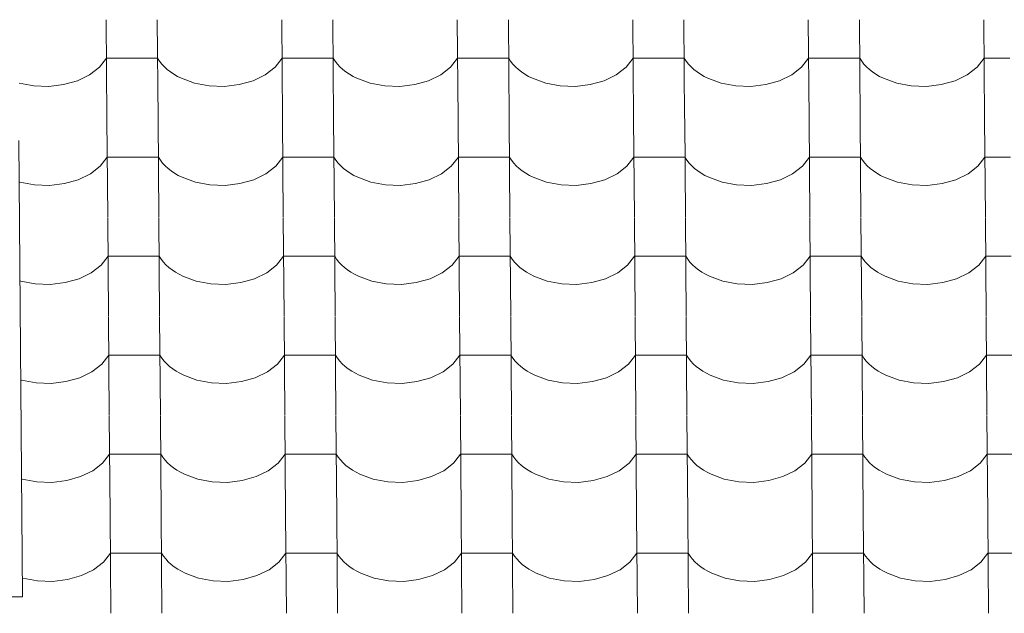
# Model space of a CAD drawing. Header units: millimetres. Extents: x -27785 to 104762, y -947 to 11132.
# Tile 124 of 146: x -5650 to -4724, y 9643 to 10200. Entities that reach past the tile are written whole.
import ezdxf

# ---------------------------------------------------------------- set-up
doc = ezdxf.new("R2010")
doc.units = ezdxf.units.MM
doc.header["$MEASUREMENT"] = 0
for name, color, linetype in [('POHLED JIŽNÍ_1_Bourané_Konstrukce - střechy a skořepiny', 7, 'Continuous'), ('POHLED JIŽNÍ_1_Bourané_Výplně - Povrchové', 7, 'Continuous'), ('POHLED JIŽNÍ_1_Konstrukce - nosné', 7, 'Continuous')]:
    doc.layers.add(name, color=color, linetype=linetype)

# ---------------------------------------------------------------- blocks, each defined once
blk = doc.blocks.new('*X2', base_point=(-29303.7, -27473.93))
at = {"layer": 'POHLED JIŽNÍ_1_Bourané_Výplně - Povrchové', "color": 7, "linetype": 'Continuous', "lineweight": 13}
for p, q in [((-5568.69, 10200.41), (-5567.97, 10107.74)), ((-5520.66, 10200.41), (-5519.93, 10107.74)), ((-5403.69, 10200.41), (-5402.97, 10107.74)), ((-5355.66, 10200.41), (-5354.94, 10107.74)), ((-5238.7, 10200.41), (-5237.98, 10107.74)), ((-5190.66, 10200.41), (-5189.94, 10107.74)), ((-5073.7, 10200.41), (-5072.98, 10107.74)), ((-5025.67, 10200.41), (-5024.95, 10107.74)), ((-4908.71, 10200.41), (-4907.99, 10107.74)), ((-4860.67, 10200.41), (-4859.95, 10107.74)), ((-4743.71, 10200.41), (-4742.99, 10107.74)), ((-5575.01, 10155.87), (-5568.41, 10164.26)), ((-5544.39, 10164.26), (-5568.41, 10164.26)), ((-5520.37, 10164.26), (-5544.39, 10164.26)), ((-5520.37, 10164.26), (-5518.53, 10161.47)), ((-5410.02, 10155.87), (-5403.41, 10164.26)), ((-5379.4, 10164.26), (-5403.41, 10164.26)), ((-5355.38, 10164.26), (-5379.4, 10164.26)), ((-5355.38, 10164.26), (-5353.53, 10161.47)), ((-5245.02, 10155.87), (-5238.42, 10164.26)), ((-5214.4, 10164.26), (-5238.42, 10164.26)), ((-5190.38, 10164.26), (-5214.4, 10164.26)), ((-5190.38, 10164.26), (-5188.54, 10161.47)), ((-5080.02, 10155.87), (-5073.42, 10164.26)), ((-5049.4, 10164.26), (-5073.42, 10164.26)), ((-5025.39, 10164.26), (-5049.4, 10164.26)), ((-5025.39, 10164.26), (-5023.54, 10161.47)), ((-4915.03, 10155.87), (-4908.42, 10164.26)), ((-4884.41, 10164.26), (-4908.42, 10164.26)), ((-4860.39, 10164.26), (-4884.41, 10164.26)), ((-4860.39, 10164.26), (-4858.54, 10161.47)), ((-4750.03, 10155.87), (-4743.43, 10164.26)), ((-4719.41, 10164.26), (-4743.43, 10164.26)), ((-5584.27, 10148.7), (-5575.01, 10155.87)), ((-5518.53, 10161.47), (-5516.39, 10158.77)), ((-5516.39, 10158.77), (-5513.96, 10156.18)), ((-5513.96, 10156.18), (-5511.26, 10153.72)), ((-5511.26, 10153.72), (-5508.3, 10151.39)), ((-5419.27, 10148.7), (-5410.02, 10155.87)), ((-5353.53, 10161.47), (-5351.39, 10158.77)), ((-5351.39, 10158.77), (-5348.96, 10156.18)), ((-5348.96, 10156.18), (-5346.26, 10153.72)), ((-5346.26, 10153.72), (-5343.3, 10151.39)), ((-5254.27, 10148.7), (-5245.02, 10155.87)), ((-5188.54, 10161.47), (-5186.39, 10158.77)), ((-5186.39, 10158.77), (-5183.97, 10156.18)), ((-5183.97, 10156.18), (-5181.27, 10153.72)), ((-5181.27, 10153.72), (-5178.31, 10151.39)), ((-5089.28, 10148.7), (-5080.02, 10155.87)), ((-5023.54, 10161.47), (-5021.4, 10158.77)), ((-5021.4, 10158.77), (-5018.97, 10156.18)), ((-5018.97, 10156.18), (-5016.27, 10153.72)), ((-5016.27, 10153.72), (-5013.31, 10151.39)), ((-4924.28, 10148.7), (-4915.03, 10155.87)), ((-4858.54, 10161.47), (-4856.4, 10158.77)), ((-4856.4, 10158.77), (-4853.98, 10156.18)), ((-4853.98, 10156.18), (-4851.27, 10153.72)), ((-4851.27, 10153.72), (-4848.32, 10151.39)), ((-4759.29, 10148.7), (-4750.03, 10155.87)), ((-5595.7, 10143.11), (-5584.27, 10148.7)), ((-5508.3, 10151.39), (-5505.1, 10149.21)), ((-5505.1, 10149.21), (-5501.67, 10147.19)), ((-5501.67, 10147.19), (-5498.03, 10145.35)), ((-5498.03, 10145.35), (-5485.56, 10140.77)), ((-5430.7, 10143.11), (-5419.27, 10148.7)), ((-5343.3, 10151.39), (-5340.1, 10149.21)), ((-5340.1, 10149.21), (-5336.67, 10147.19)), ((-5336.67, 10147.19), (-5333.04, 10145.35)), ((-5333.04, 10145.35), (-5320.56, 10140.77)), ((-5265.71, 10143.11), (-5254.27, 10148.7)), ((-5178.31, 10151.39), (-5175.11, 10149.21)), ((-5175.11, 10149.21), (-5171.68, 10147.19)), ((-5171.68, 10147.19), (-5168.04, 10145.35)), ((-5168.04, 10145.35), (-5155.56, 10140.77)), ((-5100.71, 10143.11), (-5089.28, 10148.7)), ((-5013.31, 10151.39), (-5010.11, 10149.21)), ((-5010.11, 10149.21), (-5006.68, 10147.19)), ((-5006.68, 10147.19), (-5003.05, 10145.35)), ((-5003.05, 10145.35), (-4990.57, 10140.77)), ((-4935.71, 10143.11), (-4924.28, 10148.7)), ((-4848.32, 10151.39), (-4845.11, 10149.21)), ((-4845.11, 10149.21), (-4841.69, 10147.19)), ((-4841.69, 10147.19), (-4838.05, 10145.35)), ((-4838.05, 10145.35), (-4825.57, 10140.77)), ((-4770.72, 10143.11), (-4759.29, 10148.7)), ((-5650.55, 10140.77), (-5636.87, 10138.19)), ((-5636.87, 10138.19), (-5622.69, 10137.71)), ((-5622.69, 10137.71), (-5608.73, 10139.38)), ((-5608.73, 10139.38), (-5595.7, 10143.11)), ((-5485.56, 10140.77), (-5471.88, 10138.19)), ((-5471.88, 10138.19), (-5457.69, 10137.71)), ((-5457.69, 10137.71), (-5443.73, 10139.38)), ((-5443.73, 10139.38), (-5430.7, 10143.11)), ((-5320.56, 10140.77), (-5306.88, 10138.19)), ((-5306.88, 10138.19), (-5292.7, 10137.71)), ((-5292.7, 10137.71), (-5278.74, 10139.38)), ((-5278.74, 10139.38), (-5265.71, 10143.11)), ((-5155.56, 10140.77), (-5141.88, 10138.19)), ((-5141.88, 10138.19), (-5127.7, 10137.71)), ((-5127.7, 10137.71), (-5113.74, 10139.38)), ((-5113.74, 10139.38), (-5100.71, 10143.11)), ((-4990.57, 10140.77), (-4976.89, 10138.19)), ((-4976.89, 10138.19), (-4962.71, 10137.71)), ((-4962.71, 10137.71), (-4948.74, 10139.38)), ((-4948.74, 10139.38), (-4935.71, 10143.11)), ((-4825.57, 10140.77), (-4811.89, 10138.19)), ((-4811.89, 10138.19), (-4797.71, 10137.71)), ((-4797.71, 10137.71), (-4783.75, 10139.38)), ((-4783.75, 10139.38), (-4770.72, 10143.11)), ((-5567.97, 10107.41), (-5567.25, 10014.73)), ((-5519.93, 10107.41), (-5519.21, 10014.73)), ((-5402.97, 10107.41), (-5402.25, 10014.73)), ((-5354.94, 10107.41), (-5354.22, 10014.73)), ((-5237.97, 10107.41), (-5237.25, 10014.73)), ((-5189.94, 10107.41), (-5189.22, 10014.73)), ((-5072.98, 10107.41), (-5072.26, 10014.73)), ((-5024.94, 10107.41), (-5024.22, 10014.73)), ((-4907.98, 10107.41), (-4907.26, 10014.73)), ((-4859.95, 10107.41), (-4859.23, 10014.73)), ((-4742.99, 10107.41), (-4742.27, 10014.73)), ((-5574.29, 10062.86), (-5567.68, 10071.25)), ((-5543.67, 10071.25), (-5567.68, 10071.25)), ((-5519.65, 10071.25), (-5543.67, 10071.25)), ((-5519.65, 10071.25), (-5517.81, 10068.46)), ((-5409.29, 10062.86), (-5402.69, 10071.25)), ((-5378.67, 10071.25), (-5402.69, 10071.25)), ((-5354.65, 10071.25), (-5378.67, 10071.25)), ((-5354.65, 10071.25), (-5352.81, 10068.46)), ((-5244.3, 10062.86), (-5237.69, 10071.25)), ((-5213.68, 10071.25), (-5237.69, 10071.25)), ((-5189.66, 10071.25), (-5213.68, 10071.25)), ((-5189.66, 10071.25), (-5187.81, 10068.46)), ((-5079.3, 10062.86), (-5072.7, 10071.25)), ((-5048.68, 10071.25), (-5072.7, 10071.25)), ((-5024.66, 10071.25), (-5048.68, 10071.25)), ((-5024.66, 10071.25), (-5022.82, 10068.46)), ((-4914.3, 10062.86), (-4907.7, 10071.25)), ((-4883.68, 10071.25), (-4907.7, 10071.25)), ((-4859.67, 10071.25), (-4883.68, 10071.25)), ((-4859.67, 10071.25), (-4857.82, 10068.46)), ((-4749.31, 10062.86), (-4742.71, 10071.25)), ((-4718.69, 10071.25), (-4742.71, 10071.25)), ((-5583.54, 10055.69), (-5574.29, 10062.86)), ((-5517.81, 10068.46), (-5515.66, 10065.76)), ((-5515.66, 10065.76), (-5513.24, 10063.17)), ((-5513.24, 10063.17), (-5510.54, 10060.71)), ((-5418.55, 10055.69), (-5409.29, 10062.86)), ((-5352.81, 10068.46), (-5350.67, 10065.76)), ((-5350.67, 10065.76), (-5348.24, 10063.17)), ((-5348.24, 10063.17), (-5345.54, 10060.71)), ((-5253.55, 10055.69), (-5244.3, 10062.86)), ((-5187.81, 10068.46), (-5185.67, 10065.76)), ((-5185.67, 10065.76), (-5183.24, 10063.17)), ((-5183.24, 10063.17), (-5180.54, 10060.71)), ((-5088.55, 10055.69), (-5079.3, 10062.86)), ((-5022.82, 10068.46), (-5020.68, 10065.76)), ((-5020.68, 10065.76), (-5018.25, 10063.17)), ((-5018.25, 10063.17), (-5015.55, 10060.71)), ((-4923.56, 10055.69), (-4914.3, 10062.86)), ((-4857.82, 10068.46), (-4855.68, 10065.76)), ((-4855.68, 10065.76), (-4853.25, 10063.17)), ((-4853.25, 10063.17), (-4850.55, 10060.71)), ((-4758.56, 10055.69), (-4749.31, 10062.86)), ((-5594.97, 10050.1), (-5583.54, 10055.69)), ((-5510.54, 10060.71), (-5507.58, 10058.38)), ((-5507.58, 10058.38), (-5504.37, 10056.2)), ((-5504.37, 10056.2), (-5500.95, 10054.18)), ((-5500.95, 10054.18), (-5497.31, 10052.34)), ((-5497.31, 10052.34), (-5484.83, 10047.76)), ((-5429.98, 10050.1), (-5418.55, 10055.69)), ((-5345.54, 10060.71), (-5342.58, 10058.38)), ((-5342.58, 10058.38), (-5339.38, 10056.2)), ((-5339.38, 10056.2), (-5335.95, 10054.18)), ((-5335.95, 10054.18), (-5332.32, 10052.34)), ((-5332.32, 10052.34), (-5319.84, 10047.76)), ((-5264.98, 10050.1), (-5253.55, 10055.69)), ((-5180.54, 10060.71), (-5177.58, 10058.38)), ((-5177.58, 10058.38), (-5174.38, 10056.2)), ((-5174.38, 10056.2), (-5170.96, 10054.18)), ((-5170.96, 10054.18), (-5167.32, 10052.34)), ((-5167.32, 10052.34), (-5154.84, 10047.76)), ((-5099.99, 10050.1), (-5088.55, 10055.69)), ((-5015.55, 10060.71), (-5012.59, 10058.38)), ((-5012.59, 10058.38), (-5009.39, 10056.2)), ((-5009.39, 10056.2), (-5005.96, 10054.18)), ((-5005.96, 10054.18), (-5002.32, 10052.34)), ((-5002.32, 10052.34), (-4989.84, 10047.76)), ((-4934.99, 10050.1), (-4923.56, 10055.69)), ((-4850.55, 10060.71), (-4847.59, 10058.38)), ((-4847.59, 10058.38), (-4844.39, 10056.2)), ((-4844.39, 10056.2), (-4840.96, 10054.18)), ((-4840.96, 10054.18), (-4837.33, 10052.34)), ((-4837.33, 10052.34), (-4824.85, 10047.76)), ((-4770, 10050.1), (-4758.56, 10055.69)), ((-5650.57, 10048.04), (-5649.83, 10047.76)), ((-5649.83, 10047.76), (-5636.15, 10045.18)), ((-5636.15, 10045.18), (-5621.97, 10044.71)), ((-5621.97, 10044.71), (-5608, 10046.38)), ((-5608, 10046.38), (-5594.97, 10050.1)), ((-5484.83, 10047.76), (-5471.15, 10045.18)), ((-5471.15, 10045.18), (-5456.97, 10044.71)), ((-5456.97, 10044.71), (-5443.01, 10046.38)), ((-5443.01, 10046.38), (-5429.98, 10050.1)), ((-5319.84, 10047.76), (-5306.16, 10045.18)), ((-5306.16, 10045.18), (-5291.97, 10044.71)), ((-5291.97, 10044.71), (-5278.01, 10046.38)), ((-5278.01, 10046.38), (-5264.98, 10050.1)), ((-5154.84, 10047.76), (-5141.16, 10045.18)), ((-5141.16, 10045.18), (-5126.98, 10044.71)), ((-5126.98, 10044.71), (-5113.02, 10046.38)), ((-5113.02, 10046.38), (-5099.99, 10050.1)), ((-4989.84, 10047.76), (-4976.17, 10045.18)), ((-4976.17, 10045.18), (-4961.98, 10044.71)), ((-4961.98, 10044.71), (-4948.02, 10046.38)), ((-4948.02, 10046.38), (-4934.99, 10050.1)), ((-4824.85, 10047.76), (-4811.17, 10045.18)), ((-4811.17, 10045.18), (-4796.99, 10044.71)), ((-4796.99, 10044.71), (-4783.03, 10046.38)), ((-4783.03, 10046.38), (-4770, 10050.1)), ((-5567.24, 10014.4), (-5566.52, 9921.72)), ((-5519.21, 10014.4), (-5518.49, 9921.72)), ((-5402.25, 10014.4), (-5401.53, 9921.72)), ((-5354.21, 10014.4), (-5353.49, 9921.72)), ((-5237.25, 10014.4), (-5236.53, 9921.72)), ((-5189.22, 10014.4), (-5188.5, 9921.72)), ((-5072.25, 10014.4), (-5071.53, 9921.72)), ((-5024.22, 10014.4), (-5023.5, 9921.72)), ((-4907.26, 10014.4), (-4906.54, 9921.72)), ((-4859.22, 10014.4), (-4858.5, 9921.72)), ((-4742.26, 10014.4), (-4741.54, 9921.72)), ((-5573.56, 9969.85), (-5566.96, 9978.24)), ((-5542.94, 9978.24), (-5566.96, 9978.24)), ((-5518.93, 9978.24), (-5542.94, 9978.24)), ((-5518.93, 9978.24), (-5517.08, 9975.45)), ((-5408.57, 9969.85), (-5401.97, 9978.24)), ((-5377.95, 9978.24), (-5401.97, 9978.24)), ((-5353.93, 9978.24), (-5377.95, 9978.24)), ((-5353.93, 9978.24), (-5352.09, 9975.45)), ((-5243.57, 9969.85), (-5236.97, 9978.24)), ((-5212.95, 9978.24), (-5236.97, 9978.24)), ((-5188.94, 9978.24), (-5212.95, 9978.24)), ((-5188.94, 9978.24), (-5187.09, 9975.45)), ((-5078.58, 9969.85), (-5071.97, 9978.24)), ((-5047.96, 9978.24), (-5071.97, 9978.24)), ((-5023.94, 9978.24), (-5047.96, 9978.24)), ((-5023.94, 9978.24), (-5022.09, 9975.45)), ((-4913.58, 9969.85), (-4906.98, 9978.24)), ((-4882.96, 9978.24), (-4906.98, 9978.24)), ((-4858.94, 9978.24), (-4882.96, 9978.24)), ((-4858.94, 9978.24), (-4857.1, 9975.45)), ((-4748.58, 9969.85), (-4741.98, 9978.24)), ((-4717.96, 9978.24), (-4741.98, 9978.24)), ((-5582.82, 9962.68), (-5573.56, 9969.85)), ((-5517.08, 9975.45), (-5514.94, 9972.75)), ((-5514.94, 9972.75), (-5512.51, 9970.16)), ((-5512.51, 9970.16), (-5509.81, 9967.7)), ((-5417.82, 9962.68), (-5408.57, 9969.85)), ((-5352.09, 9975.45), (-5349.94, 9972.75)), ((-5349.94, 9972.75), (-5347.52, 9970.16)), ((-5347.52, 9970.16), (-5344.82, 9967.7)), ((-5252.83, 9962.68), (-5243.57, 9969.85)), ((-5187.09, 9975.45), (-5184.95, 9972.75)), ((-5184.95, 9972.75), (-5182.52, 9970.16)), ((-5182.52, 9970.16), (-5179.82, 9967.7)), ((-5087.83, 9962.68), (-5078.58, 9969.85)), ((-5022.09, 9975.45), (-5019.95, 9972.75)), ((-5019.95, 9972.75), (-5017.52, 9970.16)), ((-5017.52, 9970.16), (-5014.82, 9967.7)), ((-4922.83, 9962.68), (-4913.58, 9969.85)), ((-4857.1, 9975.45), (-4854.96, 9972.75)), ((-4854.96, 9972.75), (-4852.53, 9970.16)), ((-4852.53, 9970.16), (-4849.83, 9967.7)), ((-4757.84, 9962.68), (-4748.58, 9969.85)), ((-5594.25, 9957.09), (-5582.82, 9962.68)), ((-5509.81, 9967.7), (-5506.85, 9965.37)), ((-5506.85, 9965.37), (-5503.65, 9963.19)), ((-5503.65, 9963.19), (-5500.22, 9961.18)), ((-5500.22, 9961.18), (-5496.59, 9959.33)), ((-5496.59, 9959.33), (-5484.11, 9954.75)), ((-5429.26, 9957.09), (-5417.82, 9962.68)), ((-5344.82, 9967.7), (-5341.86, 9965.37)), ((-5341.86, 9965.37), (-5338.66, 9963.19)), ((-5338.66, 9963.19), (-5335.23, 9961.18)), ((-5335.23, 9961.18), (-5331.59, 9959.33)), ((-5331.59, 9959.33), (-5319.11, 9954.75)), ((-5264.26, 9957.09), (-5252.83, 9962.68)), ((-5179.82, 9967.7), (-5176.86, 9965.37)), ((-5176.86, 9965.37), (-5173.66, 9963.19)), ((-5173.66, 9963.19), (-5170.23, 9961.18)), ((-5170.23, 9961.18), (-5166.6, 9959.33)), ((-5166.6, 9959.33), (-5154.12, 9954.75)), ((-5099.26, 9957.09), (-5087.83, 9962.68)), ((-5014.82, 9967.7), (-5011.86, 9965.37)), ((-5011.86, 9965.37), (-5008.66, 9963.19)), ((-5008.66, 9963.19), (-5005.24, 9961.18)), ((-5005.24, 9961.18), (-5001.6, 9959.33)), ((-5001.6, 9959.33), (-4989.12, 9954.75)), ((-4934.27, 9957.09), (-4922.83, 9962.68)), ((-4849.83, 9967.7), (-4846.87, 9965.37)), ((-4846.87, 9965.37), (-4843.67, 9963.19)), ((-4843.67, 9963.19), (-4840.24, 9961.18)), ((-4840.24, 9961.18), (-4836.6, 9959.33)), ((-4836.6, 9959.33), (-4824.12, 9954.75)), ((-4769.27, 9957.09), (-4757.84, 9962.68)), ((-5649.85, 9955.03), (-5649.1, 9954.75)), ((-5649.1, 9954.75), (-5635.43, 9952.17)), ((-5635.43, 9952.17), (-5621.24, 9951.7)), ((-5621.24, 9951.7), (-5607.28, 9953.37)), ((-5607.28, 9953.37), (-5594.25, 9957.09)), ((-5484.11, 9954.75), (-5470.43, 9952.17)), ((-5470.43, 9952.17), (-5456.25, 9951.7)), ((-5456.25, 9951.7), (-5442.29, 9953.37)), ((-5442.29, 9953.37), (-5429.26, 9957.09)), ((-5319.11, 9954.75), (-5305.43, 9952.17)), ((-5305.43, 9952.17), (-5291.25, 9951.7)), ((-5291.25, 9951.7), (-5277.29, 9953.37)), ((-5277.29, 9953.37), (-5264.26, 9957.09)), ((-5154.12, 9954.75), (-5140.44, 9952.17)), ((-5140.44, 9952.17), (-5126.26, 9951.7)), ((-5126.26, 9951.7), (-5112.29, 9953.37)), ((-5112.29, 9953.37), (-5099.26, 9957.09)), ((-4989.12, 9954.75), (-4975.44, 9952.17)), ((-4975.44, 9952.17), (-4961.26, 9951.7)), ((-4961.26, 9951.7), (-4947.3, 9953.37)), ((-4947.3, 9953.37), (-4934.27, 9957.09)), ((-4824.12, 9954.75), (-4810.45, 9952.17)), ((-4810.45, 9952.17), (-4796.26, 9951.7)), ((-4796.26, 9951.7), (-4782.3, 9953.37)), ((-4782.3, 9953.37), (-4769.27, 9957.09)), ((-5566.52, 9921.39), (-5565.8, 9828.71)), ((-5518.48, 9921.39), (-5517.76, 9828.71)), ((-5401.52, 9921.39), (-5400.8, 9828.71)), ((-5353.49, 9921.39), (-5352.77, 9828.71)), ((-5236.53, 9921.39), (-5235.81, 9828.71)), ((-5188.49, 9921.39), (-5187.77, 9828.71)), ((-5071.53, 9921.39), (-5070.81, 9828.71)), ((-5023.5, 9921.39), (-5022.78, 9828.71)), ((-4906.54, 9921.39), (-4905.81, 9828.71)), ((-4858.5, 9921.39), (-4857.78, 9828.71)), ((-4741.54, 9921.39), (-4740.82, 9828.71)), ((-5572.84, 9876.84), (-5566.24, 9885.23)), ((-5542.22, 9885.23), (-5566.24, 9885.23)), ((-5518.2, 9885.23), (-5542.22, 9885.23)), ((-5518.2, 9885.23), (-5516.36, 9882.44)), ((-5407.84, 9876.84), (-5401.24, 9885.23)), ((-5377.22, 9885.23), (-5401.24, 9885.23)), ((-5353.21, 9885.23), (-5377.22, 9885.23)), ((-5353.21, 9885.23), (-5351.36, 9882.44)), ((-5242.85, 9876.84), (-5236.25, 9885.23)), ((-5212.23, 9885.23), (-5236.25, 9885.23)), ((-5188.21, 9885.23), (-5212.23, 9885.23)), ((-5188.21, 9885.23), (-5186.37, 9882.44)), ((-5077.85, 9876.84), (-5071.25, 9885.23)), ((-5047.23, 9885.23), (-5071.25, 9885.23)), ((-5023.22, 9885.23), (-5047.23, 9885.23)), ((-5023.22, 9885.23), (-5021.37, 9882.44)), ((-4912.86, 9876.84), (-4906.25, 9885.23)), ((-4882.24, 9885.23), (-4906.25, 9885.23)), ((-4858.22, 9885.23), (-4882.24, 9885.23)), ((-4858.22, 9885.23), (-4856.37, 9882.44)), ((-4747.86, 9876.84), (-4741.26, 9885.23)), ((-4717.24, 9885.23), (-4741.26, 9885.23)), ((-5582.09, 9869.67), (-5572.84, 9876.84)), ((-5516.36, 9882.44), (-5514.22, 9879.74)), ((-5514.22, 9879.74), (-5511.79, 9877.15)), ((-5511.79, 9877.15), (-5509.09, 9874.69)), ((-5417.1, 9869.67), (-5407.84, 9876.84)), ((-5351.36, 9882.44), (-5349.22, 9879.74)), ((-5349.22, 9879.74), (-5346.79, 9877.15)), ((-5346.79, 9877.15), (-5344.09, 9874.69)), ((-5252.1, 9869.67), (-5242.85, 9876.84)), ((-5186.37, 9882.44), (-5184.22, 9879.74)), ((-5184.22, 9879.74), (-5181.8, 9877.15)), ((-5181.8, 9877.15), (-5179.1, 9874.69)), ((-5087.11, 9869.67), (-5077.85, 9876.84)), ((-5021.37, 9882.44), (-5019.23, 9879.74)), ((-5019.23, 9879.74), (-5016.8, 9877.15)), ((-5016.8, 9877.15), (-5014.1, 9874.69)), ((-4922.11, 9869.67), (-4912.86, 9876.84)), ((-4856.37, 9882.44), (-4854.23, 9879.74)), ((-4854.23, 9879.74), (-4851.8, 9877.15)), ((-4851.8, 9877.15), (-4849.1, 9874.69)), ((-4757.11, 9869.67), (-4747.86, 9876.84)), ((-5593.53, 9864.08), (-5582.09, 9869.67)), ((-5509.09, 9874.69), (-5506.13, 9872.36)), ((-5506.13, 9872.36), (-5502.93, 9870.18)), ((-5502.93, 9870.18), (-5499.5, 9868.17)), ((-5499.5, 9868.17), (-5495.86, 9866.32)), ((-5428.53, 9864.08), (-5417.1, 9869.67)), ((-5344.09, 9874.69), (-5341.13, 9872.36)), ((-5341.13, 9872.36), (-5337.93, 9870.18)), ((-5337.93, 9870.18), (-5334.5, 9868.17)), ((-5334.5, 9868.17), (-5330.87, 9866.32)), ((-5263.54, 9864.08), (-5252.1, 9869.67)), ((-5179.1, 9874.69), (-5176.14, 9872.36)), ((-5176.14, 9872.36), (-5172.94, 9870.18)), ((-5172.94, 9870.18), (-5169.51, 9868.17)), ((-5169.51, 9868.17), (-5165.87, 9866.32)), ((-5098.54, 9864.08), (-5087.11, 9869.67)), ((-5014.1, 9874.69), (-5011.14, 9872.36)), ((-5011.14, 9872.36), (-5007.94, 9870.18)), ((-5007.94, 9870.18), (-5004.51, 9868.17)), ((-5004.51, 9868.17), (-5000.88, 9866.32)), ((-4933.54, 9864.08), (-4922.11, 9869.67)), ((-4849.1, 9874.69), (-4846.15, 9872.36)), ((-4846.15, 9872.36), (-4842.94, 9870.18)), ((-4842.94, 9870.18), (-4839.52, 9868.17)), ((-4839.52, 9868.17), (-4835.88, 9866.32)), ((-4768.55, 9864.08), (-4757.11, 9869.67)), ((-5649.12, 9862.02), (-5648.38, 9861.75)), ((-5648.38, 9861.75), (-5634.7, 9859.16)), ((-5634.7, 9859.16), (-5620.52, 9858.69)), ((-5620.52, 9858.69), (-5606.56, 9860.36)), ((-5606.56, 9860.36), (-5593.53, 9864.08)), ((-5495.86, 9866.32), (-5483.39, 9861.75)), ((-5483.39, 9861.75), (-5469.71, 9859.16)), ((-5469.71, 9859.16), (-5455.52, 9858.69)), ((-5455.52, 9858.69), (-5441.56, 9860.36)), ((-5441.56, 9860.36), (-5428.53, 9864.08)), ((-5330.87, 9866.32), (-5318.39, 9861.75)), ((-5318.39, 9861.75), (-5304.71, 9859.16)), ((-5304.71, 9859.16), (-5290.53, 9858.69)), ((-5290.53, 9858.69), (-5276.57, 9860.36)), ((-5276.57, 9860.36), (-5263.54, 9864.08)), ((-5165.87, 9866.32), (-5153.39, 9861.75)), ((-5153.39, 9861.75), (-5139.71, 9859.16)), ((-5139.71, 9859.16), (-5125.53, 9858.69)), ((-5125.53, 9858.69), (-5111.57, 9860.36)), ((-5111.57, 9860.36), (-5098.54, 9864.08)), ((-5000.88, 9866.32), (-4988.4, 9861.75)), ((-4988.4, 9861.75), (-4974.72, 9859.16)), ((-4974.72, 9859.16), (-4960.54, 9858.69)), ((-4960.54, 9858.69), (-4946.57, 9860.36)), ((-4946.57, 9860.36), (-4933.54, 9864.08)), ((-4835.88, 9866.32), (-4823.4, 9861.75)), ((-4823.4, 9861.75), (-4809.72, 9859.16)), ((-4809.72, 9859.16), (-4795.54, 9858.69)), ((-4795.54, 9858.69), (-4781.58, 9860.36)), ((-4781.58, 9860.36), (-4768.55, 9864.08)), ((-5565.8, 9828.38), (-5565.07, 9735.7)), ((-5517.76, 9828.38), (-5517.04, 9735.7)), ((-5400.8, 9828.38), (-5400.08, 9735.7)), ((-5352.77, 9828.38), (-5352.04, 9735.7)), ((-5235.8, 9828.38), (-5235.08, 9735.7)), ((-5187.77, 9828.38), (-5187.05, 9735.7)), ((-5070.81, 9828.38), (-5070.09, 9735.7)), ((-5022.77, 9828.38), (-5022.05, 9735.7)), ((-4905.81, 9828.38), (-4905.09, 9735.7)), ((-4857.78, 9828.38), (-4857.06, 9735.7)), ((-4740.82, 9828.38), (-4740.09, 9735.7)), ((-5581.37, 9776.66), (-5572.12, 9783.83)), ((-5572.12, 9783.83), (-5565.51, 9792.22)), ((-5541.5, 9792.22), (-5565.51, 9792.22)), ((-5517.48, 9792.22), (-5541.5, 9792.22)), ((-5517.48, 9792.22), (-5515.63, 9789.43)), ((-5515.63, 9789.43), (-5513.49, 9786.73)), ((-5513.49, 9786.73), (-5511.06, 9784.14)), ((-5511.06, 9784.14), (-5508.36, 9781.68)), ((-5416.37, 9776.66), (-5407.12, 9783.83)), ((-5407.12, 9783.83), (-5400.52, 9792.22)), ((-5376.5, 9792.22), (-5400.52, 9792.22)), ((-5352.48, 9792.22), (-5376.5, 9792.22)), ((-5352.48, 9792.22), (-5350.64, 9789.43)), ((-5350.64, 9789.43), (-5348.5, 9786.73)), ((-5348.5, 9786.73), (-5346.07, 9784.14)), ((-5346.07, 9784.14), (-5343.37, 9781.68)), ((-5251.38, 9776.66), (-5242.12, 9783.83)), ((-5242.12, 9783.83), (-5235.52, 9792.22)), ((-5211.51, 9792.22), (-5235.52, 9792.22)), ((-5187.49, 9792.22), (-5211.51, 9792.22)), ((-5187.49, 9792.22), (-5185.64, 9789.43)), ((-5185.64, 9789.43), (-5183.5, 9786.73)), ((-5183.5, 9786.73), (-5181.07, 9784.14)), ((-5181.07, 9784.14), (-5178.37, 9781.68)), ((-5086.38, 9776.66), (-5077.13, 9783.83)), ((-5077.13, 9783.83), (-5070.53, 9792.22)), ((-5046.51, 9792.22), (-5070.53, 9792.22)), ((-5022.49, 9792.22), (-5046.51, 9792.22)), ((-5022.49, 9792.22), (-5020.65, 9789.43)), ((-5020.65, 9789.43), (-5018.5, 9786.73)), ((-5018.5, 9786.73), (-5016.08, 9784.14)), ((-5016.08, 9784.14), (-5013.38, 9781.68)), ((-4921.39, 9776.66), (-4912.13, 9783.83)), ((-4912.13, 9783.83), (-4905.53, 9792.22)), ((-4881.51, 9792.22), (-4905.53, 9792.22)), ((-4857.5, 9792.22), (-4881.51, 9792.22)), ((-4857.5, 9792.22), (-4855.65, 9789.43)), ((-4855.65, 9789.43), (-4853.51, 9786.73)), ((-4853.51, 9786.73), (-4851.08, 9784.14)), ((-4851.08, 9784.14), (-4848.38, 9781.68)), ((-4756.39, 9776.66), (-4747.14, 9783.83)), ((-4747.14, 9783.83), (-4740.53, 9792.22)), ((-4716.52, 9792.22), (-4740.53, 9792.22)), ((-5592.8, 9771.07), (-5581.37, 9776.66)), ((-5508.36, 9781.68), (-5505.41, 9779.35)), ((-5505.41, 9779.35), (-5502.2, 9777.18)), ((-5502.2, 9777.18), (-5498.78, 9775.16)), ((-5498.78, 9775.16), (-5495.14, 9773.31)), ((-5427.81, 9771.07), (-5416.37, 9776.66)), ((-5343.37, 9781.68), (-5340.41, 9779.35)), ((-5340.41, 9779.35), (-5337.21, 9777.18)), ((-5337.21, 9777.18), (-5333.78, 9775.16)), ((-5333.78, 9775.16), (-5330.14, 9773.31)), ((-5262.81, 9771.07), (-5251.38, 9776.66)), ((-5178.37, 9781.68), (-5175.41, 9779.35)), ((-5175.41, 9779.35), (-5172.21, 9777.18)), ((-5172.21, 9777.18), (-5168.78, 9775.16)), ((-5168.78, 9775.16), (-5165.15, 9773.31)), ((-5097.82, 9771.07), (-5086.38, 9776.66)), ((-5013.38, 9781.68), (-5010.42, 9779.35)), ((-5010.42, 9779.35), (-5007.22, 9777.18)), ((-5007.22, 9777.18), (-5003.79, 9775.16)), ((-5003.79, 9775.16), (-5000.15, 9773.31)), ((-4932.82, 9771.07), (-4921.39, 9776.66)), ((-4848.38, 9781.68), (-4845.42, 9779.35)), ((-4845.42, 9779.35), (-4842.22, 9777.18)), ((-4842.22, 9777.18), (-4838.79, 9775.16)), ((-4838.79, 9775.16), (-4835.16, 9773.31)), ((-4767.82, 9771.07), (-4756.39, 9776.66)), ((-5648.4, 9769.01), (-5647.66, 9768.74)), ((-5647.66, 9768.74), (-5633.98, 9766.15)), ((-5633.98, 9766.15), (-5619.8, 9765.68)), ((-5619.8, 9765.68), (-5605.83, 9767.35)), ((-5605.83, 9767.35), (-5592.8, 9771.07)), ((-5495.14, 9773.31), (-5482.66, 9768.74)), ((-5482.66, 9768.74), (-5468.98, 9766.15)), ((-5468.98, 9766.15), (-5454.8, 9765.68)), ((-5454.8, 9765.68), (-5440.84, 9767.35)), ((-5440.84, 9767.35), (-5427.81, 9771.07)), ((-5330.14, 9773.31), (-5317.67, 9768.74)), ((-5317.67, 9768.74), (-5303.99, 9766.15)), ((-5303.99, 9766.15), (-5289.8, 9765.68)), ((-5289.8, 9765.68), (-5275.84, 9767.35)), ((-5275.84, 9767.35), (-5262.81, 9771.07)), ((-5165.15, 9773.31), (-5152.67, 9768.74)), ((-5152.67, 9768.74), (-5138.99, 9766.15)), ((-5138.99, 9766.15), (-5124.81, 9765.68)), ((-5124.81, 9765.68), (-5110.85, 9767.35)), ((-5110.85, 9767.35), (-5097.82, 9771.07)), ((-5000.15, 9773.31), (-4987.67, 9768.74)), ((-4987.67, 9768.74), (-4973.99, 9766.15)), ((-4973.99, 9766.15), (-4959.81, 9765.68)), ((-4959.81, 9765.68), (-4945.85, 9767.35)), ((-4945.85, 9767.35), (-4932.82, 9771.07)), ((-4835.16, 9773.31), (-4822.68, 9768.74)), ((-4822.68, 9768.74), (-4809, 9766.15)), ((-4809, 9766.15), (-4794.82, 9765.68)), ((-4794.82, 9765.68), (-4780.85, 9767.35)), ((-4780.85, 9767.35), (-4767.82, 9771.07)), ((-5565.07, 9735.37), (-5564.35, 9642.69)), ((-5517.04, 9735.37), (-5516.32, 9642.69)), ((-5400.08, 9735.37), (-5399.35, 9642.69)), ((-5352.04, 9735.37), (-5351.32, 9642.69)), ((-5235.08, 9735.37), (-5234.36, 9642.69)), ((-5187.05, 9735.37), (-5186.32, 9642.69)), ((-5070.08, 9735.37), (-5069.36, 9642.69)), ((-5022.05, 9735.37), (-5021.33, 9642.69)), ((-4905.09, 9735.37), (-4904.37, 9642.69)), ((-4857.05, 9735.37), (-4856.33, 9642.69)), ((-4740.09, 9735.37), (-4739.37, 9642.69)), ((-5580.65, 9683.65), (-5571.39, 9690.83)), ((-5571.39, 9690.83), (-5564.79, 9699.21)), ((-5540.77, 9699.21), (-5564.79, 9699.21)), ((-5516.76, 9699.21), (-5540.77, 9699.21)), ((-5516.76, 9699.21), (-5514.91, 9696.42)), ((-5514.91, 9696.42), (-5512.77, 9693.72)), ((-5512.77, 9693.72), (-5510.34, 9691.14)), ((-5510.34, 9691.14), (-5507.64, 9688.67)), ((-5415.65, 9683.65), (-5406.4, 9690.83)), ((-5406.4, 9690.83), (-5399.79, 9699.21)), ((-5375.78, 9699.21), (-5399.79, 9699.21)), ((-5351.76, 9699.21), (-5375.78, 9699.21)), ((-5351.76, 9699.21), (-5349.91, 9696.42)), ((-5349.91, 9696.42), (-5347.77, 9693.72)), ((-5347.77, 9693.72), (-5345.34, 9691.14)), ((-5345.34, 9691.14), (-5342.64, 9688.67)), ((-5250.66, 9683.65), (-5241.4, 9690.83)), ((-5241.4, 9690.83), (-5234.8, 9699.21)), ((-5210.78, 9699.21), (-5234.8, 9699.21)), ((-5186.76, 9699.21), (-5210.78, 9699.21)), ((-5186.76, 9699.21), (-5184.92, 9696.42)), ((-5184.92, 9696.42), (-5182.78, 9693.72)), ((-5182.78, 9693.72), (-5180.35, 9691.14)), ((-5180.35, 9691.14), (-5177.65, 9688.67)), ((-5085.66, 9683.65), (-5076.41, 9690.83)), ((-5076.41, 9690.83), (-5069.8, 9699.21)), ((-5045.79, 9699.21), (-5069.8, 9699.21)), ((-5021.77, 9699.21), (-5045.79, 9699.21)), ((-5021.77, 9699.21), (-5019.92, 9696.42)), ((-5019.92, 9696.42), (-5017.78, 9693.72)), ((-5017.78, 9693.72), (-5015.35, 9691.14)), ((-5015.35, 9691.14), (-5012.65, 9688.67)), ((-4920.66, 9683.65), (-4911.41, 9690.83)), ((-4911.41, 9690.83), (-4904.81, 9699.21)), ((-4880.79, 9699.21), (-4904.81, 9699.21)), ((-4856.77, 9699.21), (-4880.79, 9699.21)), ((-4856.77, 9699.21), (-4854.93, 9696.42)), ((-4854.93, 9696.42), (-4852.78, 9693.72)), ((-4852.78, 9693.72), (-4850.36, 9691.14)), ((-4850.36, 9691.14), (-4847.66, 9688.67)), ((-4755.67, 9683.65), (-4746.41, 9690.83)), ((-4746.41, 9690.83), (-4739.81, 9699.21)), ((-4715.79, 9699.21), (-4739.81, 9699.21)), ((-5592.08, 9678.06), (-5580.65, 9683.65)), ((-5507.64, 9688.67), (-5504.68, 9686.34)), ((-5504.68, 9686.34), (-5501.48, 9684.17)), ((-5501.48, 9684.17), (-5498.05, 9682.15)), ((-5498.05, 9682.15), (-5494.42, 9680.3)), ((-5427.08, 9678.06), (-5415.65, 9683.65)), ((-5342.64, 9688.67), (-5339.69, 9686.34)), ((-5339.69, 9686.34), (-5336.48, 9684.17)), ((-5336.48, 9684.17), (-5333.06, 9682.15)), ((-5333.06, 9682.15), (-5329.42, 9680.3)), ((-5262.09, 9678.06), (-5250.66, 9683.65)), ((-5177.65, 9688.67), (-5174.69, 9686.34)), ((-5174.69, 9686.34), (-5171.49, 9684.17)), ((-5171.49, 9684.17), (-5168.06, 9682.15)), ((-5168.06, 9682.15), (-5164.42, 9680.3)), ((-5097.09, 9678.06), (-5085.66, 9683.65)), ((-5012.65, 9688.67), (-5009.69, 9686.34)), ((-5009.69, 9686.34), (-5006.49, 9684.17)), ((-5006.49, 9684.17), (-5003.06, 9682.15)), ((-5003.06, 9682.15), (-4999.43, 9680.3)), ((-4932.1, 9678.06), (-4920.66, 9683.65)), ((-4847.66, 9688.67), (-4844.7, 9686.34)), ((-4844.7, 9686.34), (-4841.5, 9684.17)), ((-4841.5, 9684.17), (-4838.07, 9682.15)), ((-4838.07, 9682.15), (-4834.43, 9680.3)), ((-4767.1, 9678.06), (-4755.67, 9683.65)), ((-5647.68, 9676), (-5646.93, 9675.73)), ((-5646.93, 9675.73), (-5633.25, 9673.14)), ((-5633.25, 9673.14), (-5619.07, 9672.67)), ((-5619.07, 9672.67), (-5605.11, 9674.34)), ((-5605.11, 9674.34), (-5592.08, 9678.06)), ((-5494.42, 9680.3), (-5481.94, 9675.73)), ((-5481.94, 9675.73), (-5468.26, 9673.14)), ((-5468.26, 9673.14), (-5454.08, 9672.67)), ((-5454.08, 9672.67), (-5440.11, 9674.34)), ((-5440.11, 9674.34), (-5427.08, 9678.06)), ((-5329.42, 9680.3), (-5316.94, 9675.73)), ((-5316.94, 9675.73), (-5303.26, 9673.14)), ((-5303.26, 9673.14), (-5289.08, 9672.67)), ((-5289.08, 9672.67), (-5275.12, 9674.34)), ((-5275.12, 9674.34), (-5262.09, 9678.06)), ((-5164.42, 9680.3), (-5151.95, 9675.73)), ((-5151.95, 9675.73), (-5138.27, 9673.14)), ((-5138.27, 9673.14), (-5124.08, 9672.67)), ((-5124.08, 9672.67), (-5110.12, 9674.34)), ((-5110.12, 9674.34), (-5097.09, 9678.06)), ((-4999.43, 9680.3), (-4986.95, 9675.73)), ((-4986.95, 9675.73), (-4973.27, 9673.14)), ((-4973.27, 9673.14), (-4959.09, 9672.67)), ((-4959.09, 9672.67), (-4945.13, 9674.34)), ((-4945.13, 9674.34), (-4932.1, 9678.06)), ((-4834.43, 9680.3), (-4821.95, 9675.73)), ((-4821.95, 9675.73), (-4808.27, 9673.14)), ((-4808.27, 9673.14), (-4794.09, 9672.67)), ((-4794.09, 9672.67), (-4780.13, 9674.34)), ((-4780.13, 9674.34), (-4767.1, 9678.06))]:
    blk.add_line(p, q, dxfattribs=at)

msp = doc.modelspace()

# ---------------------------------------------------------------- linework, layer by layer
at = {"layer": 'POHLED JIŽNÍ_1_Bourané_Konstrukce - střechy a skořepiny', "color": 7, "linetype": 'Continuous', "lineweight": 13}
for p, q in [((-5650.87, 10086.94), (-5647.54, 9658.25)), ((-5647.54, 9658.25), (-5677.28, 9658.25))]:
    msp.add_line(p, q, dxfattribs=at)

# ---------------------------------------------------------------- block references
at = {"layer": 'POHLED JIŽNÍ_1_Konstrukce - nosné', "color": 9, "linetype": 'Continuous', "lineweight": 13}
msp.add_blockref('*X2', (-29303.7, -27473.93), dxfattribs=at)

doc.saveas('drawing.dxf')
